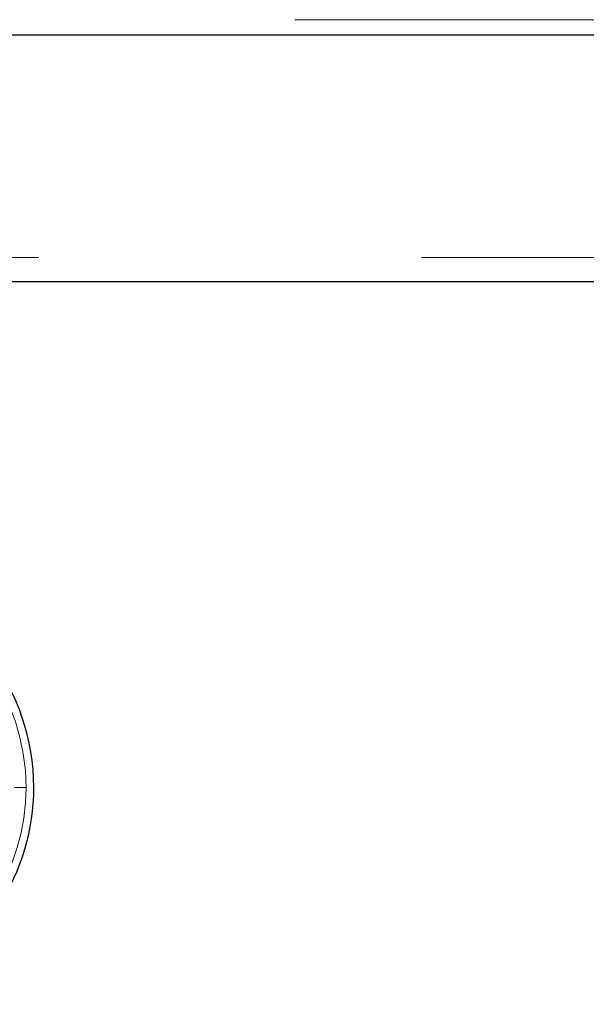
# Model space of a CAD drawing. Header units: millimetres. Extents: x 28 to 241, y 73 to 155.
# Tile 52 of 71: x 180.91 to 182.79, y 73.09 to 76.36. Entities that reach past the tile are written whole.
import ezdxf

# ---------------------------------------------------------------- set-up
doc = ezdxf.new("R2010")
doc.units = ezdxf.units.MM
doc.linetypes.add('PHANTOM', pattern=[12.7, 6.35, -1.27, 1.27, -1.27, 1.27, -1.27])

msp = doc.modelspace()

# ---------------------------------------------------------------- linework, layer by layer
at = {"color": 8, "linetype": 'PHANTOM', "lineweight": 18}
for p, q in [((171.6634, 76.3555), (190.9234, 76.3555)), ((191.1334, 75.5655), (152.2634, 75.5655))]:
    msp.add_line(p, q, dxfattribs=at)
at = {"color": 7, "linetype": 'Continuous', "lineweight": 25}
for p, q in [((171.6526, 76.3055), (190.9343, 76.3055)), ((191.1334, 75.4855), (179.4744, 75.4855))]:
    msp.add_line(p, q, dxfattribs=at)
for start, end in [(0, 74.1888), (228.7799, 0)]:
    msp.add_arc((180.2365, 73.8055), 0.72, start, end, dxfattribs=at)
at = {"color": 8, "linetype": 'PHANTOM', "lineweight": 18}
for start, end in [(0, 72.7462), (227.9991, 0)]:
    msp.add_arc((180.2365, 73.8055), 0.6941, start, end, dxfattribs=at)
msp.add_open_spline([(180.8913, 73.8055), (180.8964, 73.8055), (180.9068, 73.8055), (180.9191, 73.8055), (180.9274, 73.8055), (180.9296, 73.8055), (180.9306, 73.8055)], degree=3, knots=[0, 0, 0, 0, 0.272456, 0.561845, 0.787505, 1, 1, 1, 1], dxfattribs=at)

doc.saveas('drawing.dxf')
